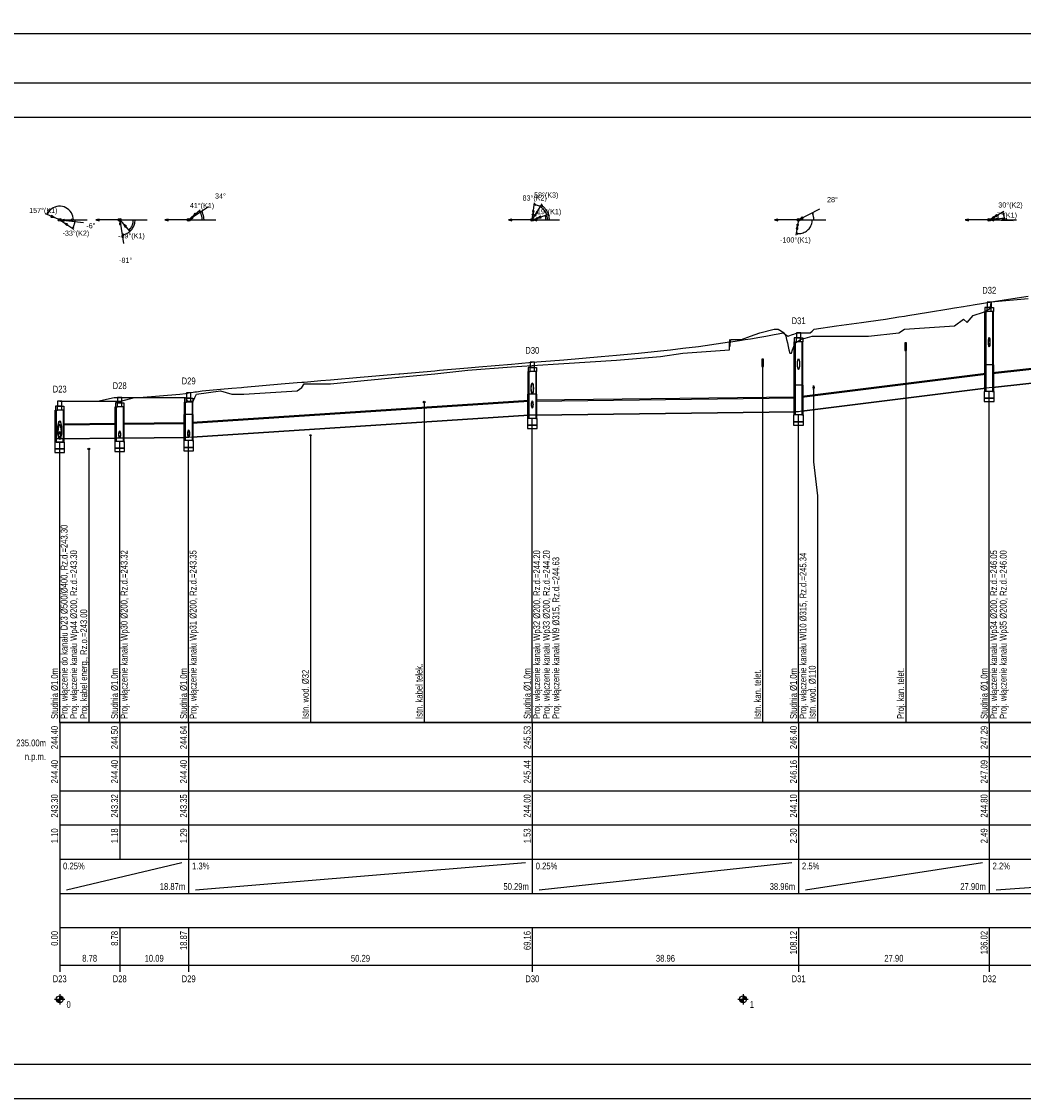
# Model space of a CAD drawing. Header units: metres. Extents: x 0 to 2625, y -705 to 306.
# Tile 5 of 34: x 303 to 596, y -360 to -45. Entities that reach past the tile are written whole.
import ezdxf
from ezdxf.enums import TextEntityAlignment as Align

# ---------------------------------------------------------------- set-up
doc = ezdxf.new("R2010")
doc.units = ezdxf.units.M
doc.header["$LTSCALE"] = 0.2
doc.layers.get('0').update_dxf_attribs({"color": 250, "linetype": 'CONTINUOUS'})
doc.layers.get('Defpoints').update_dxf_attribs({"linetype": 'CONTINUOUS'})
for name, color, linetype in [('Liczby', 7, 'CONTINUOUS'), ('Linie_opisowe', 7, 'CONTINUOUS'), ('Linie_tabeli', 7, 'CONTINUOUS'), ('Odcinki', 7, 'CONTINUOUS'), ('Opis_PZ', 7, 'CONTINUOUS'), ('Opis_uzbr_n', 7, 'CONTINUOUS'), ('Opis_wl', 7, 'CONTINUOUS'), ('Osie', 7, 'CONTINUOUS'), ('Teren_istn', 3, 'CONTINUOUS'), ('Teren_proj', 2, 'CONTINUOUS'), ('Uzbr_podz', 7, 'CONTINUOUS'), ('warstwa_nr_0', 8, 'CONTINUOUS'), ('Wezly', 7, 'CONTINUOUS'), ('Wymiary', 7, 'CONTINUOUS')]:
    doc.layers.add(name, color=color, linetype=linetype)
doc.styles.get("Standard").update_dxf_attribs({"font": 'arial.ttf'})
doc.dimstyles.new('ISO-25', dxfattribs={"dimtxt": 2.5, "dimasz": 2.5, "dimexe": 1.25, "dimexo": 0.625, "dimtad": 1, "dimdec": 4, "dimdsep": 46, "dimtxsty": 'Standard', "dimcen": 2.5, "dimadec": 0, "dimazin": 0, "dimtfac": 1, "dimtdec": 4, "dimtmove": 0, "dimatfit": 3, "dimfxl": 1, "dimtolj": 1, "dimtzin": 0, "dimarcsym": 0})

# ---------------------------------------------------------------- blocks, each defined once
blk = doc.blocks.new('*D4')
at = {"color": 0, "lineweight": -2, "transparency": 16777216}
for p, q in [((0, -61.93), (0, -46.83)), ((2218.36, -61.93), (2218.36, -46.83)), ((2.5, -48.08), (2215.86, -48.08))]:
    blk.add_line(p, q, dxfattribs=at)
at = {"color": 0, "transparency": 16777216}
for points in [[(2.5, -47.66), (2.5, -48.49), (0, -48.08)], [(2215.86, -47.66), (2215.86, -48.49), (2218.36, -48.08)]]:
    blk.add_solid(points, dxfattribs=at)
at = {"layer": 'Defpoints', "color": 0, "transparency": 16777216}
for p in [(2218.36, -48.08), (0, -62.56), (2218.36, -62.56)]:
    blk.add_point(p, dxfattribs=at)
at = {"color": 0, "transparency": 16777216, "insert": (1109.18, -46.17), "char_height": 2.5, "attachment_point": 5}
blk.add_mtext('\\A1;2218.356', dxfattribs=at)

msp = doc.modelspace()

# ---------------------------------------------------------------- linework, layer by layer
at = {"layer": 'Liczby'}
for p, q in [((312.325, -330.55751), (315.325, -330.55751)), ((312.8274, -330.62731), (314.8226, -330.48771)), ((312.8347, -330.69671), (314.8153, -330.41831)), ((312.8469, -330.76541), (314.8031, -330.34961)), ((312.8637, -330.83311), (314.7863, -330.28191)), ((312.8853, -330.89951), (314.7647, -330.21551)), ((312.9115, -330.96421), (314.7385, -330.15081)), ((312.9421, -331.02701), (314.7079, -330.08801)), ((312.977, -331.08741), (314.673, -330.02761)), ((313.016, -331.14531), (314.634, -329.96971)), ((313.059, -331.20031), (314.591, -329.91471)), ((313.1057, -331.25221), (314.5443, -329.86281)), ((313.1559, -331.30061), (314.4941, -329.81441)), ((313.2093, -331.34551), (314.4407, -329.76951)), ((313.2658, -331.38651), (314.3842, -329.72851)), ((313.325, -331.42351), (314.325, -329.69151)), ((313.3866, -331.45631), (314.2634, -329.65871)), ((313.4504, -331.48471), (314.1996, -329.63031)), ((313.516, -331.50861), (314.134, -329.60641)), ((313.5831, -331.52781), (314.0669, -329.58721)), ((313.6514, -331.54231), (313.9986, -329.57271)), ((313.7205, -331.55201), (313.9295, -329.56301)), ((313.7901, -331.55691), (313.8599, -329.55811)), ((313.825, -329.05751), (313.825, -332.05751)), ((512.325, -330.55751), (515.325, -330.55751)), ((512.8274, -330.62731), (514.8226, -330.48771)), ((512.8347, -330.69671), (514.8153, -330.41831)), ((512.8469, -330.76541), (514.8031, -330.34961)), ((512.8637, -330.83311), (514.7863, -330.28191)), ((512.8853, -330.89951), (514.7647, -330.21551)), ((512.9115, -330.96421), (514.7385, -330.15081)), ((512.9421, -331.02701), (514.7079, -330.08801)), ((512.977, -331.08741), (514.673, -330.02761)), ((513.016, -331.14531), (514.634, -329.96971)), ((513.059, -331.20031), (514.591, -329.91471)), ((513.1057, -331.25221), (514.5443, -329.86281)), ((513.1559, -331.30061), (514.4941, -329.81441)), ((513.2093, -331.34551), (514.4407, -329.76951)), ((513.2658, -331.38651), (514.3842, -329.72851)), ((513.325, -331.42351), (514.325, -329.69151)), ((513.3866, -331.45631), (514.2634, -329.65871)), ((513.4504, -331.48471), (514.1996, -329.63031)), ((513.516, -331.50861), (514.134, -329.60641)), ((513.5831, -331.52781), (514.0669, -329.58721)), ((513.6514, -331.54231), (513.9986, -329.57271)), ((513.7205, -331.55201), (513.9295, -329.56301)), ((513.7901, -331.55691), (513.8599, -329.55811)), ((513.825, -329.05751), (513.825, -332.05751))]:
    msp.add_line(p, q, dxfattribs=at)
for centre in [(313.825, -330.55751), (513.825, -330.55751)]:
    msp.add_circle(centre, 1, dxfattribs=at)
at = {"layer": 'Linie_opisowe'}
for p, q in [((561.425, -140.65751), (561.425, -249.55751)), ((519.545, -145.36751), (519.545, -249.55751)), ((420.525, -155.84951), (420.525, -249.55751)), ((387.225, -165.55751), (387.225, -249.55751)), ((322.365, -169.55751), (322.365, -249.55751))]:
    msp.add_line(p, q, dxfattribs=at)
msp.add_lwpolyline([(534.485, -151.55751), (534.485, -173.31751), (535.5683, -183.31751), (535.5683, -249.55751)], dxfattribs=at)
at = {"layer": 'Linie_tabeli'}
for p, q in [((313.825, -249.55751), (313.825, -259.55751)), ((313.825, -249.55751), (313.825, -320.55751)), ((331.3836, -249.55751), (331.3836, -259.55751)), ((351.5714, -249.55751), (351.5714, -259.55751)), ((452.1449, -249.55751), (452.1449, -259.55751)), ((530.0683, -249.55751), (530.0683, -259.55751)), ((585.8668, -249.55751), (585.8668, -259.55751)), ((313.825, -259.55751), (1199.0459, -259.55751)), ((313.825, -259.55751), (313.825, -289.55751)), ((331.3836, -259.55751), (331.3836, -289.55751)), ((351.5714, -259.55751), (351.5714, -289.55751)), ((452.1449, -259.55751), (452.1449, -289.55751)), ((530.0683, -259.55751), (530.0683, -289.55751)), ((585.8668, -259.55751), (585.8668, -289.55751)), ((313.825, -269.55751), (1199.0459, -269.55751)), ((313.825, -279.55751), (1199.0459, -279.55751)), ((313.825, -289.55751), (1199.0459, -289.55751)), ((313.825, -289.55751), (313.825, -299.55751)), ((351.5714, -289.55751), (351.5714, -299.55751)), ((452.1449, -289.55751), (452.1449, -299.55751)), ((530.0683, -289.55751), (530.0683, -299.55751)), ((585.8668, -289.55751), (585.8668, -299.55751)), ((315.825, -298.55751), (349.5714, -290.55751)), ((353.5714, -298.55751), (450.1449, -290.55751)), ((454.1449, -298.55751), (528.0683, -290.55751)), ((532.0683, -298.55751), (583.8668, -290.55751)), ((587.8668, -298.55751), (702.0737, -290.55751)), ((313.825, -299.55751), (1199.0459, -299.55751)), ((313.825, -309.55751), (1199.0459, -309.55751)), ((313.825, -309.55751), (313.825, -322.55751)), ((331.3836, -309.55751), (331.3836, -322.55751)), ((351.5714, -309.55751), (351.5714, -322.55751)), ((452.1449, -309.55751), (452.1449, -322.55751)), ((530.0683, -309.55751), (530.0683, -322.55751)), ((585.8668, -309.55751), (585.8668, -322.55751)), ((313.825, -320.55751), (1199.0459, -320.55751))]:
    msp.add_line(p, q, dxfattribs=at)
msp.add_lwpolyline([(30, -349.55751), (2208.356, -349.55751), (2208.356, -72.55751), (30, -72.55751)], close=True, dxfattribs=at)
for points in [[(585.8668, -249.55751), (585.8668, -152.72451)], [(452.1449, -249.55751), (452.1449, -160.61341)], [(530.0683, -249.55751), (530.0683, -159.58691)], [(313.825, -249.55751), (313.825, -167.55751)], [(331.3836, -249.55751), (331.3836, -167.35051)], [(351.5714, -249.55751), (351.5714, -167.09821)]]:
    msp.add_lwpolyline(points, dxfattribs=at)
msp.add_lwpolyline([(313.825, -249.55751, 0.5, 0.5, 0), (1199.0459, -249.55751, 0.5, 0.5, 0)], format="xyseb", dxfattribs=at)
at = {"layer": 'Odcinki'}
for points in [[(586.8668, -147.48951), (703.0737, -134.70681), (703.0737, -134.50681), (586.8668, -147.28951)], [(586.8668, -151.48951), (703.0737, -138.70681), (703.0737, -138.90681), (586.8668, -151.68951)], [(531.0683, -154.44941), (584.8668, -147.72451), (584.8668, -147.52451), (531.0683, -154.24941)], [(531.0683, -158.44941), (584.8668, -151.72451), (584.8668, -151.92451), (531.0683, -158.64941)], [(352.5714, -162.02071), (451.1449, -155.61341), (451.1449, -155.41341), (352.5714, -161.82071)], [(453.1449, -155.53591), (529.0683, -154.58691), (529.0683, -154.38691), (453.1449, -155.33591)], [(352.5714, -166.02071), (451.1449, -159.61341), (451.1449, -159.81341), (352.5714, -166.22071)], [(453.1449, -159.53591), (529.0683, -158.58691), (529.0683, -158.78691), (453.1449, -159.73591)], [(314.825, -162.54501), (330.3836, -162.35051), (330.3836, -162.15051), (314.825, -162.34501)], [(332.3836, -162.32551), (350.5714, -162.09821), (350.5714, -161.89821), (332.3836, -162.12551)], [(314.825, -166.54501), (330.3836, -166.35051), (330.3836, -166.55051), (314.825, -166.74501)], [(332.3836, -166.32551), (350.5714, -166.09821), (350.5714, -166.29821), (332.3836, -166.52551)]]:
    msp.add_lwpolyline(points, close=True, dxfattribs=at)
at = {"layer": 'Opis_wl'}
for centre, major_axis in [((585.8668, -138.09951), (0, -1.1)), ((585.8668, -138.59951), (0, -1.1)), ((585.8668, -138.09951), (0, -1)), ((585.8668, -138.59951), (0, -1)), ((530.0683, -144.72571), (0, -1.575)), ((530.0683, -144.72571), (0, -1.432)), ((452.1449, -151.82571), (0, -1.575)), ((452.1449, -151.82571), (0, -1.432)), ((452.1449, -156.54841), (0, -1.1)), ((452.1449, -156.54841), (0, -1.1)), ((452.1449, -156.54841), (0, -1)), ((452.1449, -156.54841), (0, -1)), ((313.825, -164.05751), (0, -2.75)), ((313.825, -164.05751), (0, -2.5)), ((313.825, -164.55751), (0, -2.2)), ((313.825, -164.55751), (0, -2)), ((313.825, -165.55751), (0, -1.1)), ((313.825, -165.55751), (0, -1)), ((331.3836, -165.33801), (0, -1.1)), ((331.3836, -165.33801), (0, -1)), ((351.5714, -165.08571), (0, -1.1)), ((351.5714, -165.08571), (0, -1))]:
    msp.add_ellipse(centre, major_axis=major_axis, ratio=0.2, dxfattribs=at)
at = {"layer": 'Osie'}
for p, q in [((313.825, -102.55751), (321.825, -102.55751)), ((331.3836, -102.55751), (339.3836, -102.55751)), ((351.5714, -102.55751), (359.5714, -102.55751)), ((452.1449, -102.55751), (460.1449, -102.55751)), ((530.0683, -102.55751), (538.0683, -102.55751)), ((585.8668, -102.55751), (593.8668, -102.55751))]:
    msp.add_line(p, q, dxfattribs=at)
at = {"layer": 'Teren_istn'}
msp.add_lwpolyline([(313.825, -155.55751), (318.3197, -155.55751), (331.3836, -155.55751), (331.7501, -155.55751), (335.6999, -154.55751), (350.612, -154.55751), (351.2432, -155.55751), (351.5714, -155.55751), (352.9061, -155.55751), (353.3456, -154.55751), (353.829, -153.55751), (360.8757, -152.55751), (360.8888, -152.55751), (364.2217, -153.55751), (367.7365, -153.55751), (383.2846, -152.55751), (384.7218, -151.55751), (385.3492, -150.55751), (393.1043, -150.55751), (402.9603, -149.55751), (413.0696, -148.55751), (423.5971, -147.55751), (433.2471, -146.55751), (446.0235, -145.55751), (452.1449, -145.15831), (461.3557, -144.55751), (476.74, -143.55751), (489.6719, -142.55751), (496.2468, -141.55751), (509.851, -140.55751), (509.8979, -138.55751), (509.9729, -137.55751), (510.0039, -139.55751), (510.2438, -137.55751), (513.3321, -137.55751), (515.981, -136.55751), (518.7571, -135.55751), (522.9099, -134.55751), (524.1224, -134.55751), (525.9054, -135.55751), (526.3419, -136.55751), (526.5652, -137.55751), (526.7883, -138.55751), (527.0179, -139.55751), (527.2531, -140.55751), (527.4843, -141.55751), (528.0331, -141.55751), (528.3353, -140.55751), (528.6649, -139.55751), (529.2159, -138.55751), (530.0683, -137.94171), (530.6, -137.55751), (534.0063, -136.55751), (550.5592, -136.55751), (559.4385, -135.55751), (561.0812, -134.55751), (575.7045, -133.55751), (578.3535, -131.55751), (579.3901, -132.55751), (581.1444, -130.55751), (584.2122, -129.55751), (585.8668, -128.67731), (586.0921, -128.55751), (586.3519, -127.55751), (586.4543, -126.55751), (597.2699, -125.55751)], dxfattribs=at)
at = {"layer": 'Teren_proj'}
for points in [[(337.0625, -154.55751), (348.9816, -153.55751), (350.612, -153.30721), (351.2432, -153.21021), (351.5714, -153.15981), (352.9061, -152.95491), (353.3456, -152.88741), (353.829, -152.81321), (355.4942, -152.55751), (360.8757, -152.09261), (360.8888, -152.09151), (364.2217, -151.80361), (367.0702, -151.55751), (367.7365, -151.49991), (378.6462, -150.55751), (383.2846, -150.15681), (384.7218, -150.03271), (385.3492, -149.97851), (390.2233, -149.55751), (393.1043, -149.30861), (401.7982, -148.55751), (402.9603, -148.45711), (413.0696, -147.58381), (413.3742, -147.55751), (423.5971, -146.67441), (424.9501, -146.55751), (433.2471, -145.84081), (436.5263, -145.55751), (446.0235, -144.73901), (448.1302, -144.55751), (452.1449, -144.22091), (460.0575, -143.55751), (461.3557, -143.45131), (472.276, -142.55751), (476.74, -142.15071), (483.2496, -141.55751), (489.6719, -140.86851), (492.5702, -140.55751), (496.2468, -140.10841), (500.7563, -139.55751), (507.8785, -138.55751), (509.851, -138.25591), (509.8979, -138.24881), (509.9729, -138.23731), (510.0039, -138.23261), (510.2438, -138.19591), (513.3321, -137.72381), (514.4196, -137.55751), (515.981, -137.30141), (518.7571, -136.84601), (520.5163, -136.55751), (522.9099, -136.07991), (524.1224, -135.83801), (525.5283, -135.55751), (525.9054, -135.82761), (526.3419, -136.14041), (526.5652, -136.30041), (526.7883, -136.46021), (526.9241, -136.55751), (527.0179, -136.52771), (527.2531, -136.45291), (527.4843, -136.37931), (528.0331, -136.20481), (528.3353, -136.10871), (528.6649, -136.00381), (529.2159, -135.82861), (530.0683, -135.55751), (530.6, -135.55751), (532.3571, -135.55751), (533.5029, -135.55751), (534.0063, -135.12351), (534.6629, -134.55751), (541.1267, -133.55751), (548.5056, -132.55751), (550.5592, -132.26431), (555.5094, -131.55751), (559.4385, -130.95971), (561.0812, -130.70971), (562.0818, -130.55751), (568.0758, -129.55751), (574.0698, -128.55751), (575.7045, -128.28721), (578.3535, -127.84921), (579.3901, -127.67781), (580.1179, -127.55751), (581.1444, -127.39341), (584.2122, -126.90311), (585.8668, -126.63871), (586.0921, -126.60271), (586.3519, -126.56121), (586.3749, -126.55751), (586.4543, -126.54511), (592.7733, -125.55751), (597.2699, -124.88391)], [(324.9156, -155.55751), (329.7509, -154.55751), (331.3836, -154.55751), (331.7501, -154.55751), (335.6999, -154.55751)]]:
    msp.add_lwpolyline(points, dxfattribs=at)
at = {"layer": 'Uzbr_podz'}
for points in [[(561.205, -140.75751), (561.645, -140.75751), (561.645, -138.55751), (561.205, -138.55751)], [(561.225, -140.65751), (561.625, -140.65751), (561.625, -138.65751), (561.225, -138.65751)], [(519.325, -145.46751), (519.765, -145.46751), (519.765, -143.26751), (519.325, -143.26751)], [(519.345, -145.36751), (519.745, -145.36751), (519.745, -143.36751), (519.345, -143.36751)]]:
    msp.add_lwpolyline(points, close=True, dxfattribs=at)
for centre, radius in [((420.525, -155.84951), 0.25), ((387.225, -165.55751), 0.168), ((387.225, -165.55751), 0.16), ((322.365, -169.55751), 0.25)]:
    msp.add_circle(centre, radius, dxfattribs=at)
for major_axis in [(0, -0.578), (0, -0.55)]:
    msp.add_ellipse((534.485, -151.55751), major_axis=major_axis, ratio=0.2, dxfattribs=at)
at = {"layer": 'warstwa_nr_0'}
msp.add_lwpolyline([(0, -359.55751), (2218.356, -359.55751), (2218.356, -62.55751), (0, -62.55751)], close=True, dxfattribs=at)
at = {"layer": 'Wezly'}
for p, q in [((586.4668, -128.13871), (585.2668, -128.13871)), ((586.4668, -129.33871), (585.2668, -129.33871)), ((530.6683, -137.05751), (529.4683, -137.05751)), ((530.6683, -138.25751), (529.4683, -138.25751)), ((452.7449, -145.72091), (451.5449, -145.72091)), ((452.7449, -146.92091), (451.5449, -146.92091)), ((586.9868, -144.93871), (584.7468, -144.93871)), ((531.1883, -150.85751), (528.9483, -150.85751)), ((453.2649, -153.52091), (451.0249, -153.52091)), ((314.425, -157.05751), (313.225, -157.05751)), ((331.9836, -156.05751), (330.7836, -156.05751)), ((331.9836, -157.25751), (330.7836, -157.25751)), ((352.1714, -154.65981), (350.9714, -154.65981)), ((352.1714, -155.85981), (350.9714, -155.85981)), ((314.425, -158.25751), (313.225, -158.25751)), ((352.6914, -159.45981), (350.4514, -159.45981))]:
    msp.add_line(p, q, dxfattribs=at)
for points in [[(585.2668, -128.13871), (584.6168, -128.13871), (584.6168, -129.33871), (585.2668, -129.33871)], [(585.2428, -128.13871), (586.4908, -128.13871), (586.4908, -126.63871), (585.2428, -126.63871)], [(586.4668, -128.13871), (587.1168, -128.13871), (587.1168, -129.33871), (586.4668, -129.33871)], [(584.8668, -144.93871), (584.6168, -144.93871), (584.6168, -129.33871), (584.8668, -129.33871)], [(586.8668, -144.93871), (587.1168, -144.93871), (587.1168, -129.33871), (586.8668, -129.33871)], [(529.4683, -137.05751), (528.8183, -137.05751), (528.8183, -138.25751), (529.4683, -138.25751)], [(529.0683, -150.85751), (528.8183, -150.85751), (528.8183, -138.25751), (529.0683, -138.25751)], [(529.4443, -137.05751), (530.6923, -137.05751), (530.6923, -135.55751), (529.4443, -135.55751)], [(530.6683, -137.05751), (531.3183, -137.05751), (531.3183, -138.25751), (530.6683, -138.25751)], [(531.0683, -150.85751), (531.3183, -150.85751), (531.3183, -138.25751), (531.0683, -138.25751)], [(451.5209, -145.72091), (452.7689, -145.72091), (452.7689, -144.22091), (451.5209, -144.22091)], [(451.5449, -145.72091), (450.8949, -145.72091), (450.8949, -146.92091), (451.5449, -146.92091)], [(451.1449, -153.52091), (450.8949, -153.52091), (450.8949, -146.92091), (451.1449, -146.92091)], [(452.7449, -145.72091), (453.3949, -145.72091), (453.3949, -146.92091), (452.7449, -146.92091)], [(453.1449, -153.52091), (453.3949, -153.52091), (453.3949, -146.92091), (453.1449, -146.92091)], [(584.8668, -152.72451), (584.5468, -152.72451), (584.5468, -144.93871), (584.8668, -144.93871)], [(586.8668, -152.72451), (587.1868, -152.72451), (587.1868, -144.93871), (586.8668, -144.93871)], [(529.0683, -159.58691), (528.7483, -159.58691), (528.7483, -150.85751), (529.0683, -150.85751)], [(531.0683, -159.58691), (531.3883, -159.58691), (531.3883, -150.85751), (531.0683, -150.85751)], [(350.9474, -154.65981), (352.1954, -154.65981), (352.1954, -153.15981), (350.9474, -153.15981)], [(451.1449, -160.61341), (450.8249, -160.61341), (450.8249, -153.52091), (451.1449, -153.52091)], [(453.1449, -160.61341), (453.4649, -160.61341), (453.4649, -153.52091), (453.1449, -153.52091)], [(584.4268, -154.72451), (587.3068, -154.72451), (587.3068, -152.72451), (584.4268, -152.72451)], [(585.8668, -152.72451), (584.8668, -152.72451), (584.8668, -151.72451), (585.8668, -151.59951), (586.8668, -151.48951), (586.8668, -152.72451)], [(313.225, -157.05751), (312.575, -157.05751), (312.575, -158.25751), (313.225, -158.25751)], [(313.201, -157.05751), (314.449, -157.05751), (314.449, -155.55751), (313.201, -155.55751)], [(314.425, -157.05751), (315.075, -157.05751), (315.075, -158.25751), (314.425, -158.25751)], [(330.3836, -167.35051), (330.0636, -167.35051), (330.0636, -157.25751), (330.3836, -157.25751)], [(330.7836, -156.05751), (330.1336, -156.05751), (330.1336, -157.25751), (330.7836, -157.25751)], [(330.7596, -156.05751), (332.0076, -156.05751), (332.0076, -154.55751), (330.7596, -154.55751)], [(331.9836, -156.05751), (332.6336, -156.05751), (332.6336, -157.25751), (331.9836, -157.25751)], [(332.3836, -167.35051), (332.7036, -167.35051), (332.7036, -157.25751), (332.3836, -157.25751)], [(350.9714, -154.65981), (350.3214, -154.65981), (350.3214, -155.85981), (350.9714, -155.85981)], [(350.5714, -159.45981), (350.3214, -159.45981), (350.3214, -155.85981), (350.5714, -155.85981)], [(352.1714, -154.65981), (352.8214, -154.65981), (352.8214, -155.85981), (352.1714, -155.85981)], [(352.5714, -159.45981), (352.8214, -159.45981), (352.8214, -155.85981), (352.5714, -155.85981)], [(584.4268, -155.72451), (587.3068, -155.72451), (587.3068, -154.72451), (584.4268, -154.72451)], [(312.825, -167.55751), (312.505, -167.55751), (312.505, -158.25751), (312.825, -158.25751)], [(314.825, -167.55751), (315.145, -167.55751), (315.145, -158.25751), (314.825, -158.25751)], [(350.5714, -167.09821), (350.2514, -167.09821), (350.2514, -159.45981), (350.5714, -159.45981)], [(352.5714, -167.09821), (352.8914, -167.09821), (352.8914, -159.45981), (352.5714, -159.45981)], [(450.7049, -162.61341), (453.5849, -162.61341), (453.5849, -160.61341), (450.7049, -160.61341)], [(452.1449, -160.61341), (451.1449, -160.61341), (451.1449, -159.61341), (452.1449, -159.54841), (453.1449, -159.53591), (453.1449, -160.61341)], [(528.6283, -161.58691), (531.5083, -161.58691), (531.5083, -159.58691), (528.6283, -159.58691)], [(530.0683, -159.58691), (529.0683, -159.58691), (529.0683, -158.58691), (530.0683, -158.57441), (531.0683, -158.44941), (531.0683, -159.58691)], [(450.7049, -163.61341), (453.5849, -163.61341), (453.5849, -162.61341), (450.7049, -162.61341)], [(528.6283, -162.58691), (531.5083, -162.58691), (531.5083, -161.58691), (528.6283, -161.58691)], [(312.825, -167.55751), (314.825, -167.55751), (314.825, -166.55751), (312.825, -166.55751)], [(331.3836, -167.35051), (330.3836, -167.35051), (330.3836, -166.35051), (331.3836, -166.33801), (332.3836, -166.32551), (332.3836, -167.35051)], [(351.5714, -167.09821), (350.5714, -167.09821), (350.5714, -166.09821), (351.5714, -166.08571), (352.5714, -166.02071), (352.5714, -167.09821)], [(312.385, -169.55751), (315.265, -169.55751), (315.265, -167.55751), (312.385, -167.55751)], [(312.385, -170.55751), (315.265, -170.55751), (315.265, -169.55751), (312.385, -169.55751)], [(329.9436, -169.35051), (332.8236, -169.35051), (332.8236, -167.35051), (329.9436, -167.35051)], [(329.9436, -170.35051), (332.8236, -170.35051), (332.8236, -169.35051), (329.9436, -169.35051)], [(350.1314, -169.09821), (353.0114, -169.09821), (353.0114, -167.09821), (350.1314, -167.09821)], [(350.1314, -170.09821), (353.0114, -170.09821), (353.0114, -169.09821), (350.1314, -169.09821)]]:
    msp.add_lwpolyline(points, close=True, dxfattribs=at)
at = {"layer": 'Wymiary'}
for p, q in [((452.1449, -102.55751), (452.7663, -97.59631)), ((351.5714, -102.55751), (357.3865, -98.66071)), ((351.5714, -102.55751), (354.9516, -99.58691)), ((452.1449, -102.55751), (455.0568, -97.89161)), ((530.0683, -102.55751), (536.2727, -99.31631)), ((585.8668, -102.55751), (590.1895, -100.04471)), ((313.825, -102.55751), (309.6783, -100.80961)), ((313.825, -102.55751), (317.8035, -102.97161)), ((313.825, -102.55751), (317.9966, -105.31391)), ((313.825, -102.55751), (320.7874, -103.28221)), ((331.3836, -102.55751), (324.3836, -102.55751)), ((331.3836, -102.55751), (334.3647, -105.92841)), ((331.3836, -102.55751), (332.481, -109.47101)), ((351.5714, -102.55751), (344.5714, -102.55751)), ((452.1449, -102.55751), (445.1449, -102.55751)), ((452.1449, -102.55751), (456.4051, -101.10821)), ((452.1449, -102.55751), (459.1449, -102.55471)), ((530.0683, -102.55751), (523.0683, -102.55751)), ((530.0683, -102.55751), (529.2694, -106.98601)), ((585.8668, -102.55751), (578.8668, -102.55751)), ((585.8668, -102.55751), (590.3312, -101.99291)), ((585.8668, -102.55751), (592.8636, -102.76671))]:
    msp.add_line(p, q, dxfattribs=at)
for points in [[(317.825, -102.55751), (317.7874, -102.01071), (317.6755, -101.47411), (317.4912, -100.95791), (317.2382, -100.47171), (316.921, -100.02471), (316.5457, -99.62531), (316.1193, -99.28091), (315.6498, -98.99801), (315.1461, -98.78201), (314.6175, -98.63681), (314.0741, -98.56531), (313.526, -98.56871), (312.9835, -98.64701), (312.4569, -98.79881), (311.9559, -99.02111), (311.49, -99.30981), (311.0679, -99.65951), (310.6976, -100.06361), (310.3861, -100.51451), (310.1391, -101.00381)], [(355.5714, -102.55751), (355.5688, -102.41331), (355.561, -102.26941), (355.5481, -102.12581), (355.5299, -101.98271), (355.5066, -101.84041), (355.4782, -101.69901), (355.4447, -101.55881), (355.4062, -101.41991), (355.3627, -101.28241), (355.3143, -101.14661), (355.261, -101.01261), (355.203, -100.88061), (355.1402, -100.75081), (355.0727, -100.62341), (355.0007, -100.49841), (354.9243, -100.37621), (354.8435, -100.25671), (354.7585, -100.14031), (354.6693, -100.02701), (354.5761, -99.91701)], [(356.0714, -102.55751), (356.0695, -102.42471), (356.0636, -102.29201), (356.0538, -102.15951), (356.0401, -102.02741), (356.0225, -101.89571), (356.001, -101.76461), (355.9757, -101.63421), (355.9465, -101.50461), (355.9135, -101.37601), (355.8768, -101.24831), (355.8363, -101.12181), (355.792, -100.99661), (355.7441, -100.87271), (355.6926, -100.75031), (355.6374, -100.62941), (355.5788, -100.51021), (355.5166, -100.39291), (355.451, -100.27741), (355.382, -100.16381), (355.3097, -100.05241)], [(456.6449, -102.55751), (456.6331, -102.23241), (456.5979, -101.90901), (456.5394, -101.58901), (456.458, -101.27401), (456.354, -100.96581), (456.228, -100.66581), (456.0806, -100.37581), (455.9127, -100.09711), (455.7251, -99.83141), (455.5188, -99.57981), (455.2949, -99.34381), (455.0545, -99.12471), (454.7988, -98.92341), (454.5294, -98.74121), (454.2474, -98.57891), (453.9545, -98.43741), (453.6521, -98.31741), (453.3418, -98.21961), (453.0253, -98.14451), (452.7042, -98.09241)], [(457.1449, -102.55751), (457.1385, -102.30441), (457.1193, -102.05191), (457.0873, -101.80081), (457.0426, -101.55161), (456.9854, -101.30491), (456.9158, -101.06151), (456.834, -100.82191), (456.7401, -100.58681), (456.6345, -100.35671), (456.5173, -100.13221), (456.3889, -99.91401), (456.2497, -99.70261), (456.0999, -99.49841), (455.94, -99.30211), (455.7703, -99.11421), (455.5914, -98.93511), (455.4036, -98.76531), (455.2074, -98.60521), (455.0034, -98.45521), (454.7921, -98.31581)], [(534.5683, -102.55751), (534.5631, -102.34091), (534.5474, -102.12491), (534.5214, -101.90991), (534.4851, -101.69631), (534.4385, -101.48481), (534.3819, -101.27571), (534.3152, -101.06961), (534.2387, -100.86691), (534.1525, -100.66821), (534.0568, -100.47391)], [(590.3668, -102.55751), (590.3652, -102.43901), (590.3605, -102.32071), (590.3527, -102.20251), (590.3418, -102.08451), (590.3278, -101.96681), (590.3107, -101.84961), (590.2906, -101.73291), (590.2673, -101.61671), (590.241, -101.50121), (590.2117, -101.38641), (590.1794, -101.27241), (590.1441, -101.15941), (590.1058, -101.04721), (590.0645, -100.93621), (590.0204, -100.82621), (589.9734, -100.71751), (589.9235, -100.61001), (589.8709, -100.50391), (589.8154, -100.39921), (589.7572, -100.29601)], [(317.3062, -102.91991), (317.3098, -102.88371), (317.313, -102.84761), (317.3158, -102.81141), (317.3182, -102.77521), (317.3203, -102.73891), (317.322, -102.70271), (317.3233, -102.66641), (317.3242, -102.63011), (317.3248, -102.59381), (317.325, -102.55751)], [(317.5795, -105.03821), (317.6503, -104.92761), (317.7178, -104.81491), (317.7821, -104.70031), (317.8429, -104.58391), (317.9004, -104.46571), (317.9543, -104.34601), (318.0048, -104.22471), (318.0517, -104.10191), (318.0949, -103.97791), (318.1346, -103.85271), (318.1706, -103.72631), (318.2028, -103.59901), (318.2314, -103.47071), (318.2561, -103.34171), (318.2771, -103.21201), (318.2944, -103.08181), (318.3078, -102.95111), (318.3173, -102.82011), (318.3231, -102.68891), (318.325, -102.55751)], [(332.0891, -107.00191), (332.4011, -106.94101), (332.7081, -106.85821), (333.0085, -106.75391), (333.3007, -106.62871), (333.5834, -106.48321), (333.8551, -106.31811), (334.1145, -106.13421), (334.3602, -105.93241), (334.5911, -105.71381), (334.8059, -105.47941), (335.0037, -105.23051), (335.1834, -104.96821), (335.3441, -104.69391), (335.4851, -104.40891), (335.6056, -104.11471), (335.705, -103.81271), (335.7829, -103.50441), (335.8387, -103.19141), (335.8724, -102.87521), (335.8836, -102.55751)], [(334.0335, -105.55381), (334.1579, -105.43901), (334.2774, -105.31901), (334.3917, -105.19411), (334.5006, -105.06441), (334.6039, -104.93021), (334.7014, -104.79181), (334.793, -104.64941), (334.8785, -104.50321), (334.9577, -104.35361), (335.0305, -104.20071), (335.0968, -104.04491), (335.1564, -103.88641), (335.2093, -103.72561), (335.2553, -103.56261), (335.2943, -103.39791), (335.3264, -103.23161), (335.3514, -103.06411), (335.3693, -102.89581), (335.38, -102.72681), (335.3836, -102.55751)], [(456.1449, -102.55751), (456.1427, -102.42641), (456.1363, -102.29541), (456.1255, -102.16461), (456.1105, -102.03431), (456.0912, -101.90461), (456.0677, -101.77561), (456.04, -101.64741), (456.008, -101.52021), (455.9719, -101.39411), (455.9317, -101.26921)], [(529.3581, -106.49401), (529.7047, -106.54091), (530.0541, -106.55751), (530.4035, -106.54341), (530.7504, -106.49891), (531.0921, -106.42431), (531.426, -106.32001), (531.7494, -106.18711), (532.0601, -106.02631), (532.3555, -105.83911), (532.6334, -105.62671), (532.8917, -105.39091), (533.1284, -105.13351), (533.3417, -104.85631), (533.53, -104.56161), (533.6918, -104.25151), (533.826, -103.92851), (533.9314, -103.59511), (534.0072, -103.25361), (534.053, -102.90691), (534.0683, -102.55751)], [(589.8668, -102.55751), (589.8665, -102.50721), (589.8655, -102.45691), (589.8639, -102.40661), (589.8617, -102.35631), (589.8589, -102.30611), (589.8554, -102.25591), (589.8513, -102.20571), (589.8465, -102.15561), (589.8412, -102.10561), (589.8352, -102.05561)]]:
    msp.add_lwpolyline(points, dxfattribs=at)
for points in [[(310.1391, -101.00381), (310.4459, -100.60911), (310.2074, -100.50851)], [(352.8484, -101.43531), (353.7448, -100.99211), (353.4031, -100.60321)], [(354.5761, -99.91701), (354.7977, -100.36521), (354.9921, -100.19441)], [(355.3097, -100.05241), (355.471, -100.52571), (355.686, -100.38161)], [(452.3562, -100.87071), (452.733, -99.94441), (452.2194, -99.88011)], [(452.7042, -98.09241), (453.1673, -98.28081), (453.1995, -98.02401)], [(453.0449, -101.11531), (453.7759, -100.43291), (453.3368, -100.15881)], [(454.7921, -98.31581), (455.1333, -98.68131), (455.2703, -98.46171)], [(534.0568, -100.47391), (534.1657, -100.96181), (534.3952, -100.84201)], [(589.7572, -100.29601), (589.8881, -100.77861), (590.1118, -100.64851)], [(312.2585, -101.89721), (311.4689, -101.28351), (311.2679, -101.76051)], [(314.2229, -102.59891), (315.1568, -102.95631), (315.2104, -102.44151)], [(314.2229, -102.59891), (315.1568, -102.95631), (315.2104, -102.44151)], [(315.2434, -103.49471), (315.9066, -104.24311), (316.1919, -103.81121)], [(317.3062, -102.91991), (317.4849, -102.45291), (317.2275, -102.42611)], [(324.3836, -102.55751), (325.3495, -102.81631), (325.3495, -102.29871)], [(331.4463, -102.95261), (331.3421, -103.94711), (331.8534, -103.86601)], [(332.5098, -103.83091), (332.9558, -104.72601), (333.3436, -104.38301)], [(344.5714, -102.55751), (345.5374, -102.81631), (345.5374, -102.29871)], [(351.9037, -102.33481), (352.8502, -102.01211), (352.5621, -101.58211)], [(445.1449, -102.55751), (446.1108, -102.81631), (446.1108, -102.29871)], [(452.5449, -102.55731), (453.5109, -102.81581), (453.5107, -102.29811)], [(453.7543, -102.01001), (454.7521, -101.94391), (454.5854, -101.45391)], [(455.9317, -101.26921), (455.9648, -101.76821), (456.2098, -101.68481)], [(523.0683, -102.55751), (524.0342, -102.81631), (524.0342, -102.29871)], [(530.4228, -102.37231), (531.3988, -102.15441), (531.1591, -101.69561)], [(578.8668, -102.55751), (579.8327, -102.81631), (579.8327, -102.29871)], [(586.2666, -102.56951), (587.2244, -102.85701), (587.2398, -102.33961)], [(587.3365, -101.70321), (588.3017, -101.44151), (588.0415, -100.99401)], [(587.5533, -102.34421), (588.5441, -102.47981), (588.4792, -101.96621)], [(589.8352, -102.05561), (589.7674, -102.55101), (590.0241, -102.51851)], [(590.8645, -102.70691), (591.0083, -102.22801), (590.7496, -102.22031)], [(317.5795, -105.03821), (317.9537, -104.70661), (317.7377, -104.56391)], [(332.0891, -107.00191), (332.5863, -107.05401), (332.5458, -106.79831)], [(334.0335, -105.55381), (334.481, -105.33081), (334.3096, -105.13691)], [(529.7665, -104.23051), (529.3403, -105.13511), (529.8497, -105.22701)], [(529.3581, -106.49401), (529.8105, -106.70711), (529.8564, -106.45231)]]:
    msp.add_lwpolyline(points, close=True, dxfattribs=at)
for centre, radius in [((313.825, -102.55751), 0.4), ((331.3836, -102.55751), 0.4), ((351.5714, -102.55751), 0.4), ((452.1449, -102.55751), 0.4), ((452.3313, -101.06911), 0.2), ((452.939, -101.28501), 0.2), ((453.565, -102.07441), 0.2), ((529.802, -104.03371), 0.2), ((530.0683, -102.55751), 0.4), ((585.8668, -102.55751), 0.4), ((587.1636, -101.80371), 0.2), ((587.3549, -102.36931), 0.2)]:
    msp.add_circle(centre, radius, dxfattribs=at)

# ---------------------------------------------------------------- texts
at = {"layer": 'Liczby', "width": 0.8}
for s, height, p in [('58%%D(K3)', 1.5, (456.2216, -96.02531)), ('41%%D(K1)', 1.5, (355.4774, -99.12491)), ('34%%D', 1.5, (360.8755, -96.32261)), ('83%%D(K2)', 1.5, (452.8533, -96.90171)), ('28%%D', 1.5, (539.9953, -97.37151)), ('30%%D(K2)', 1.5, (592.0915, -98.93911)), ('157%%D(K1)', 1.5, (309.0333, -100.53781)), ('19%%D(K1)', 1.5, (457.0678, -100.88281)), ('7%%D(K1)', 1.5, (591.0257, -101.90511)), ('-6%%D', 1.5, (322.9756, -105.01001)), ('-33%%D(K2)', 1.5, (318.5807, -107.19971)), ('-49%%D(K1)', 1.5, (334.8285, -107.95271)), ('-100%%D(K1)', 1.5, (529.1451, -109.17491)), ('-81%%D', 1.5, (333.1394, -115.11901)), ('D32', 2, (585.8668, -124.13871)), ('D31', 2, (530.0683, -133.05751)), ('D30', 2, (452.1449, -141.72091)), ('D23', 2, (313.825, -153.05751)), ('D28', 2, (331.3836, -152.05751)), ('D29', 2, (351.5714, -150.65981)), ('8.78', 2, (322.6043, -319.55751)), ('10.09', 2, (341.4775, -319.55751)), ('50.29', 2, (401.8582, -319.55751)), ('38.96', 2, (491.1066, -319.55751)), ('27.90', 2, (557.9675, -319.55751)), ('D23', 2, (313.825, -325.55751)), ('D28', 2, (331.3836, -325.55751)), ('D29', 2, (351.5714, -325.55751)), ('D30', 2, (452.1449, -325.55751)), ('D31', 2, (530.0683, -325.55751)), ('D32', 2, (585.8668, -325.55751))]:
    msp.add_text(s, height=height, dxfattribs=at).set_placement(p, align=Align.CENTER)
for s, p in [('244.40', (313.325, -250.55751)), ('244.50', (330.8836, -250.55751)), ('244.64', (351.0714, -250.55751)), ('245.53', (451.6449, -250.55751)), ('246.40', (529.5683, -250.55751)), ('247.29', (585.3668, -250.55751)), ('244.40', (313.325, -260.55751)), ('244.40', (330.8836, -260.55751)), ('244.40', (351.0714, -260.55751)), ('245.44', (451.6449, -260.55751)), ('246.16', (529.5683, -260.55751)), ('247.09', (585.3668, -260.55751)), ('243.30', (313.325, -270.55751)), ('243.32', (330.8836, -270.55751)), ('243.35', (351.0714, -270.55751)), ('244.00', (451.6449, -270.55751)), ('244.10', (529.5683, -270.55751)), ('244.80', (585.3668, -270.55751)), ('1.10', (313.325, -280.55751)), ('1.18', (330.8836, -280.55751)), ('1.29', (351.0714, -280.55751)), ('1.53', (451.6449, -280.55751)), ('2.30', (529.5683, -280.55751)), ('2.49', (585.3668, -280.55751)), ('0.00', (313.325, -310.55751)), ('8.78', (330.8836, -310.55751)), ('18.87', (351.0714, -310.55751)), ('69.16', (451.6449, -310.55751)), ('108.12', (529.5683, -310.55751)), ('136.02', (585.3668, -310.55751))]:
    msp.add_text(s, height=2, rotation=90, dxfattribs=at).set_placement(p, align=Align.RIGHT)
for s, p in [('0.25%', (314.825, -292.55751)), ('1.3%', (352.5714, -292.55751)), ('0.25%', (453.1449, -292.55751)), ('2.5%', (531.0683, -292.55751)), ('2.2%', (586.8668, -292.55751)), ('0', (315.825, -333.05751)), ('1', (515.825, -333.05751))]:
    msp.add_text(s, height=2, dxfattribs=at).set_placement(p)
for s, p in [('18.87m', (350.5714, -298.55751)), ('50.29m', (451.1449, -298.55751)), ('38.96m', (529.0683, -298.55751)), ('27.90m', (584.8668, -298.55751))]:
    msp.add_text(s, height=2, dxfattribs=at).set_placement(p, align=Align.RIGHT)
at = {"layer": 'Linie_tabeli', "width": 0.8}
for s, p in [('235.00m', (309.825, -256.55751)), ('n.p.m.', (309.825, -260.55751))]:
    msp.add_text(s, height=2, dxfattribs=at).set_placement(p, align=Align.RIGHT)
at = {"layer": 'Opis_PZ', "width": 0.8}
for p in [(313.325, -248.55751), (330.8836, -248.55751), (351.0714, -248.55751), (451.6449, -248.55751), (529.5683, -248.55751), (585.3668, -248.55751)]:
    msp.add_text('Studnia %%C1.0m', height=2, rotation=90, dxfattribs=at).set_placement(p)
at = {"layer": 'Opis_uzbr_n', "width": 0.8}
for s, p in [('Proj. kabel energ., Rz.o.=243.00', (321.865, -248.55751)), ('Istn. kabel telek.', (420.025, -248.55751)), ('Istn. wod. %%C110', (535.0683, -248.55751)), ('Istn. wod. %%C32', (386.725, -248.55751)), ('Istn. kan. telet.', (519.045, -248.55751)), ('Proj. kan. telet.', (560.925, -248.55751))]:
    msp.add_text(s, height=2, rotation=90, dxfattribs=at).set_placement(p)
at = {"layer": 'Opis_wl', "width": 0.8}
for s, p in [('Proj. włączenie do kanału D23 %%C500/%%C400, Rz.d.=243.30', (316.125, -248.55751)), ('Proj. włączenie kanału Wp44 %%C200, Rz.d.=243.30', (318.925, -248.55751)), ('Proj. włączenie kanału Wp30 %%C200, Rz.d.=243.32', (333.6836, -248.55751)), ('Proj. włączenie kanału Wp31 %%C200, Rz.d.=243.35', (353.8714, -248.55751)), ('Proj. włączenie kanału Wp32 %%C200, Rz.d.=244.20', (454.4449, -248.55751)), ('Proj. włączenie kanału Wp33 %%C200, Rz.d.=244.20', (457.2449, -248.55751)), ('Proj. włączenie kanału Wl9 %%C315, Rz.d.=244.63', (460.0449, -248.55751)), ('Proj. włączenie kanału Wl10 %%C315, Rz.d.=245.34', (532.3683, -248.55751)), ('Proj. włączenie kanału Wp34 %%C200, Rz.d.=246.05', (588.1668, -248.55751)), ('Proj. włączenie kanału Wp35 %%C200, Rz.d.=246.00', (590.9668, -248.55751))]:
    msp.add_text(s, height=2, rotation=90, dxfattribs=at).set_placement(p)

# ---------------------------------------------------------------- dimensions: what is measured, and where the dimension line sits
dim = msp.add_linear_dim(base=(2218.356, -48.07596), p1=(0, -62.55751), p2=(2218.356, -62.55751), dimstyle='ISO-25')
dim.commit()
dim.dimension.update_dxf_attribs({"geometry": '*D4', "text_midpoint": (1109.178, -48.07596), "dimtype": 160})

doc.saveas('drawing.dxf')
